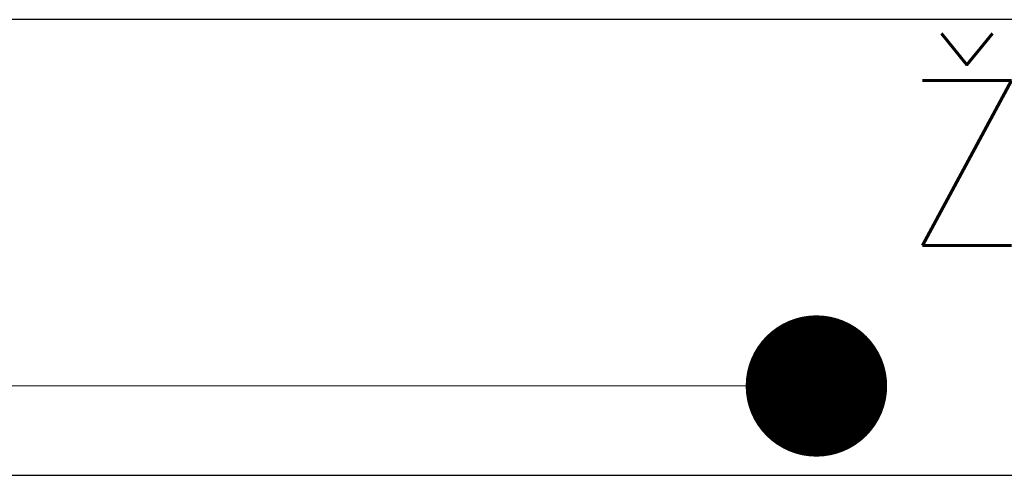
# Model space of a CAD drawing. Header units: inches. Extents: x 34737 to 291769, y 4926 to 74566.
# Tile 173 of 256: x 254868 to 255424, y 31257 to 31515. Entities that reach past the tile are written whole.
import ezdxf

# ---------------------------------------------------------------- set-up
doc = ezdxf.new("R2010")
doc.units = ezdxf.units.IN
doc.header["$LTSCALE"] = 300
doc.layers.add('!_A_52_NOVÉ KCIE', color=7, linetype='Continuous', lineweight=13, true_color=0xa30000)
doc.layers.add('IS_04_ELEKTRO', color=10, linetype='_EL_VEDENI_NN_NADZ', lineweight=13)
doc.styles.add('ROMANS', font='romans.shx', dxfattribs={"width": 0.8})
doc.linetypes.add('_EL_VEDENI_NN_NADZ', pattern='A,0.39,-0.59,[109,cadkon.shx,S=0.2,R=0,X=0,Y=0],-1.97,0.39,-0.39', length=3.73)

msp = doc.modelspace()

# ---------------------------------------------------------------- linework, layer by layer
at = {"layer": '!_A_52_NOVÉ KCIE', "color": 7, "lineweight": -3}
msp.add_lwpolyline([(254314.63, 31257.32), (256564.63, 31257.32), (256564.63, 31515.32), (254314.63, 31515.32)], close=True, dxfattribs=at)
at = {"layer": 'IS_04_ELEKTRO', "color": 4, "linetype": 'Continuous'}
msp.add_line((252310.62, 31307.9), (255319.17, 31307.9), dxfattribs=at)
at = {"layer": 'IS_04_ELEKTRO', "color": 4, "linetype": 'Continuous', "const_width": 40}
msp.add_lwpolyline([(255298.22, 31307.9, 1), (255338.22, 31307.9, 1)], format="xyb", close=True, dxfattribs=at)

# ---------------------------------------------------------------- texts
at = {"lineweight": -3, "style": 'ROMANS', "width": 0.9}
msp.add_text('Ž1.2', height=93.41, dxfattribs=at).set_placement((255367.33, 31387.47))

doc.saveas('drawing.dxf')
